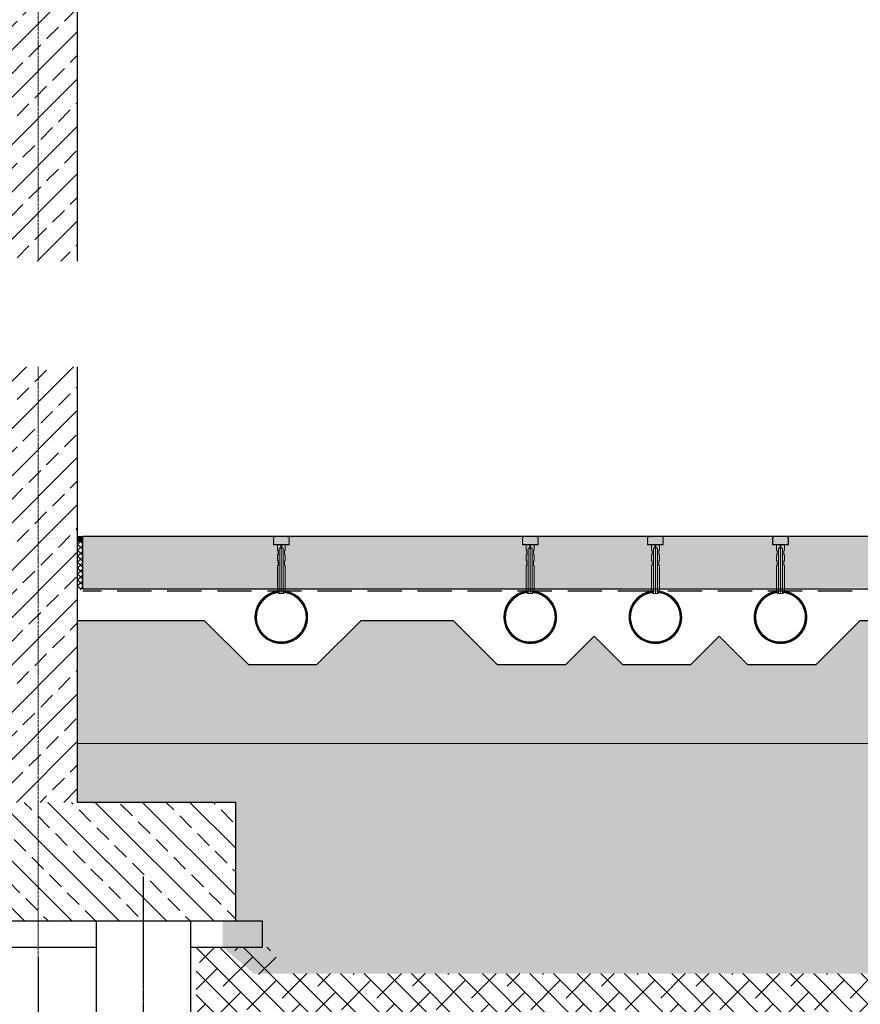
# Model space of a CAD drawing. Header units: millimetres. Extents: x -374129 to 1163271, y -112652 to 695637.
# Tile 236 of 256: x 63950 to 67141, y 29695 to 33433. Entities that reach past the tile are written whole.
import ezdxf
from ezdxf import colors
from ezdxf.entities.mleader import LeaderData, LeaderLine
from ezdxf.math import Vec2, Vec3

# ---------------------------------------------------------------- set-up
doc = ezdxf.new("R2010")
doc.units = ezdxf.units.MM
doc.header["$PDMODE"] = 4
for name, pattern in [('ACAD_ISO04W100', [30, 24, -3, 0, -3]), ('rcad - -', [9.5, 6.5, -3]), ('rcad -.-', [18, 12, -3, 0, -3])]:
    doc.linetypes.add(name, pattern=pattern)
for name, color, linetype, lineweight in [('--GT_Podbeton', 8, 'Continuous', 9), ('A_DYSZA', 252, 'Continuous', 15), ('A_Hatch_konstrukcja', 252, 'Continuous', 5), ('A_profile ocynk', 252, 'Continuous', 9), ('KRT_kresk', 252, 'Continuous', 5), ('KRT_osie', 55, 'ACAD_ISO04W100', 18), ('Widoczne (ISO)', 252, 'Continuous', 15)]:
    doc.layers.add(name, color=color, linetype=linetype, lineweight=lineweight)
for name, color, linetype in [('KRT_fund', 3, 'Continuous'), ('KRT_kanaly', 1, 'Continuous'), ('KRT_kreskowanie', 252, 'Continuous'), ('KRT_opisy', 146, 'Continuous'), ('KRT_pale', 7, 'Continuous'), ('KRT_sciany', 2, 'Continuous'), ('KRT_wymiary', 4, 'Continuous')]:
    doc.layers.add(name, color=color, linetype=linetype)
doc.styles.add('WYMIAR', font='romans.shx', dxfattribs={"width": 0.8})
doc.linetypes.add('podbeton', pattern='A,0.3,-0.1,[131,ltypeshp.shx,S=0.1,R=0,X=-0.1,Y=0],-0.1,0.3', length=0.8)
doc.linetypes.add('ZIGZAG', pattern='A,0.0001,-0.2,[131,ltypeshp.shx,S=0.2,R=0,X=-0.2,Y=0],-0.4,[131,ltypeshp.shx,S=0.2,R=180,X=0.2,Y=0],-0.2', length=0.8001)
doc.dimstyles.new('KRT_1-100', dxfattribs={"dimscale": 100, "dimtxt": 2, "dimasz": 1, "dimexe": 0.5, "dimexo": 0, "dimgap": 0.5, "dimtad": 1, "dimdec": 1, "dimrnd": 0.1, "dimzin": 9, "dimdsep": 46, "dimtxsty": 'WYMIAR', "dimblk": 'ARCHTICK', "dimcen": 0.09, "dimdle": 0.5, "dimclrd": 1, "dimclre": 252, "dimclrt": 256, "dimadec": 0, "dimazin": 0, "dimtfac": 1, "dimtdec": 1, "dimtmove": 0, "dimatfit": 3, "dimfxl": 1, "dimtolj": 1, "dimtzin": 0, "dimarcsym": 0})
pattern_1 = [(45, (-369912.688, -167449.684), (-11.22532015, 11.22532015), []), (135, (-369912.688, -167449.684), (-11.22532015, -11.22532015), [])]

# ---------------------------------------------------------------- blocks, each defined once
blk = doc.blocks.new('pal400')
at = {"color": 1, "linetype": 'rcad -.-', "ltscale": 0.2}
blk.add_line((0, -1165), (0, 169.2), dxfattribs=at)
at = {"color": 6, "linetype": 'ZIGZAG'}
for points in [[(-180, 0), (-180, -1165)], [(180, -1165), (180, 0)]]:
    blk.add_lwpolyline(points, dxfattribs=at)
blk = doc.blocks.new('_ArchTick')
at = {"color": 0, "linetype": 'ByBlock', "const_width": 0.15}
blk.add_lwpolyline([(-0.5, -0.5), (0.5, 0.5)], dxfattribs=at)
blk = doc.blocks.new('*D393')
at = {"layer": 'Defpoints', "color": 0, "transparency": 16777216}
for p in [(57720, 29871.2), (64020, 29871.2), (64020, 25561.3)]:
    blk.add_point(p, dxfattribs=at)
at = {"layer": 'KRT_wymiary', "color": 252, "lineweight": -2, "transparency": 16777216}
for p, q in [((57720, 29871.2), (57720, 25511.3)), ((64020, 29871.2), (64020, 25511.3))]:
    blk.add_line(p, q, dxfattribs=at)
at = {"layer": 'KRT_wymiary', "color": 1, "lineweight": -2, "transparency": 16777216}
blk.add_line((57670, 25561.3), (64070, 25561.3), dxfattribs=at)
at = {"layer": 'KRT_wymiary', "color": 1, "lineweight": -2, "transparency": 16777216, "xscale": 100, "yscale": 100, "zscale": 100, "rotation": 180}
blk.add_blockref('_ArchTick', (57720, 25561.3), dxfattribs=at)
at = {"layer": 'KRT_wymiary', "color": 1, "lineweight": -2, "transparency": 16777216, "xscale": 100, "yscale": 100, "zscale": 100}
blk.add_blockref('_ArchTick', (64020, 25561.3), dxfattribs=at)
at = {"layer": 'KRT_wymiary', "transparency": 16777216, "insert": (60870, 25711.3), "char_height": 200, "attachment_point": 5, "style": 'WYMIAR'}
blk.add_mtext('\\A1;6300', dxfattribs=at)
blk = doc.blocks.new('*D394')
at = {"layer": 'Defpoints', "color": 0, "transparency": 16777216}
for p in [(64020, 29871.2), (70320, 29871.2), (70320, 25561.3)]:
    blk.add_point(p, dxfattribs=at)
at = {"layer": 'KRT_wymiary', "color": 252, "lineweight": -2, "transparency": 16777216}
for p, q in [((64020, 29871.2), (64020, 25511.3)), ((70320, 29871.2), (70320, 25511.3))]:
    blk.add_line(p, q, dxfattribs=at)
at = {"layer": 'KRT_wymiary', "color": 1, "lineweight": -2, "transparency": 16777216}
blk.add_line((63970, 25561.3), (70370, 25561.3), dxfattribs=at)
at = {"layer": 'KRT_wymiary', "color": 1, "lineweight": -2, "transparency": 16777216, "xscale": 100, "yscale": 100, "zscale": 100, "rotation": 180}
blk.add_blockref('_ArchTick', (64020, 25561.3), dxfattribs=at)
at = {"layer": 'KRT_wymiary', "color": 1, "lineweight": -2, "transparency": 16777216, "xscale": 100, "yscale": 100, "zscale": 100}
blk.add_blockref('_ArchTick', (70320, 25561.3), dxfattribs=at)
at = {"layer": 'KRT_wymiary', "transparency": 16777216, "insert": (67170, 25711.3), "char_height": 200, "attachment_point": 5, "style": 'WYMIAR'}
blk.add_mtext('\\A1;6300', dxfattribs=at)
blk = doc.blocks.new('dysza_203')
at = {"color": 0, "linetype": 'ByBlock', "lineweight": -2}
for points in [[(-15, -193), (-10, -193), (-10, -203), (-7.5, -203), (-7.5, -31), (-1.5, -28), (-1.5, -18), (-15, -18), (-15, -38), (-12.5, -40.5), (-12.5, -55.5), (-15, -58), (-15, -78), (-12.5, -80.5), (-12.5, -95.5), (-15, -98)], [(15, -193), (10, -193), (10, -203), (7.5, -203), (7.5, -31), (1.5, -28), (1.5, -18), (15, -18), (15, -38), (12.5, -40.5), (12.5, -55.5), (15, -58), (15, -78), (12.5, -80.5), (12.5, -95.5), (15, -98)]]:
    blk.add_lwpolyline(points, close=True, dxfattribs=at)
for points in [[(-7.5, -31), (7.5, -31)], [(-1.5, -18), (1.5, -18)], [(-1.5, -28), (1.5, -28)], [(0, -18), (0, -203)], [(-7.5, -203), (7.5, -203)], [(7.5, -203), (10, -203)]]:
    blk.add_lwpolyline(points, dxfattribs=at)

msp = doc.modelspace()

# ---------------------------------------------------------------- hatches: boundary and pattern name
at = {"layer": 'KRT_kreskowanie'}
h = msp.add_hatch(dxfattribs=at)
h.set_pattern_fill('ANSI33', color=256, scale=20, style=0)
h.set_pattern_definition([(45, (226549.93, -25505.67), (-89.80256, 89.80256), []), (45, (226639.74, -25505.67), (-89.80256, 89.80256), [63.5, -31.75])])
h.paths.add_polyline_path([(63870, 30461.19), (64170, 30461.19), (64170, 36471.19), (64085, 36471.19), (64085, 36711.19), (63950, 36711.19), (63950, 36471.19), (63870, 36471.19)])
h = msp.add_hatch(dxfattribs=at)
h.set_pattern_fill('DOTS2', color=256, scale=10, style=0)
h.paths.add_polyline_path([(60910.16, 31152.3), (60840.82, 31152.3), (60672.99, 30984.47), (60412.99, 30984.47), (60305.49, 31091.97), (60197.99, 30984.47), (59937.99, 30984.47), (59830.49, 31091.97), (59722.99, 30984.47), (59462.99, 30984.47), (59295.16, 31152.3), (58945.82, 31152.3), (58777.99, 30984.47), (58517.99, 30984.47), (58350.16, 31152.3), (57870, 31152.3), (57870, 30684.47), (63870, 30684.47), (63870, 31152.3), (63400.82, 31152.3), (63232.99, 30984.47), (62972.99, 30984.47), (62805.16, 31152.3), (62455.82, 31152.3), (62287.99, 30984.47), (62027.99, 30984.47), (61920.49, 31091.97), (61812.99, 30984.47), (61552.99, 30984.47), (61445.49, 31091.97), (61337.99, 30984.47), (61077.99, 30984.47)])
h.paths.add_polyline_path([(63360.49, 31126.97), (63852.64, 31126.97), (63852.64, 31351.97), (63360.49, 31351.97)], flags=9)
h.paths.add_polyline_path([(67210.16, 31152.3), (67140.82, 31152.3), (66972.99, 30984.47), (66712.99, 30984.47), (66605.49, 31091.97), (66497.99, 30984.47), (66237.99, 30984.47), (66130.49, 31091.97), (66022.99, 30984.47), (65762.99, 30984.47), (65595.16, 31152.3), (65245.82, 31152.3), (65077.99, 30984.47), (64817.99, 30984.47), (64650.16, 31152.3), (64170, 31152.3), (64170, 30684.47), (70170, 30684.47), (70170, 31152.3), (69700.82, 31152.3), (69532.99, 30984.47), (69272.99, 30984.47), (69105.16, 31152.3), (68755.82, 31152.3), (68587.99, 30984.47), (68327.99, 30984.47), (68220.49, 31091.97), (68112.99, 30984.47), (67852.99, 30984.47), (67745.49, 31091.97), (67637.99, 30984.47), (67377.99, 30984.47)])
h.paths.add_polyline_path([(69660.49, 31126.97), (70152.64, 31126.97), (70152.64, 31351.97), (69660.49, 31351.97)], flags=9)
h = msp.add_hatch(dxfattribs=at)
h.set_pattern_fill('ANSI33', color=256, scale=20, angle=90)
h.set_pattern_definition([(135, (-1624606.51, -537793.2), (-89.802561, -89.802561), []), (135, (-1624606.51, -537703.4), (-89.802561, -89.802561), [63.5, -31.75])])
h.paths.add_polyline_path([(63270, 30011.19), (64770, 30011.19), (64770, 30461.19), (63270, 30461.19)])

# ---------------------------------------------------------------- linework, layer by layer
at = {"layer": 'KRT_fund', "color": 1, "linetype": 'podbeton', "ltscale": 5}
for p, q in [((64770, 30011.19), (64870, 30011.19)), ((64870, 30011.19), (64870, 29911.19)), ((63800, 29911.19), (64240.04, 29911.19)), ((64600, 29911.19), (64870, 29911.19))]:
    msp.add_line(p, q, dxfattribs=at)
at = {"layer": 'KRT_fund', "color": 2}
msp.add_lwpolyline([(63870, 30461.19), (63270, 30461.19), (63270, 30011.19), (64770, 30011.19), (64770, 30461.19), (64170, 30461.19)], dxfattribs=at)
at = {"layer": 'KRT_osie', "ltscale": 0.5}
msp.add_line((64020, 37613.84), (64020, 29871.18), dxfattribs=at)
msp.add_line((64020, 37613.84), (64020, 29871.18), dxfattribs=at)
at = {"layer": 'KRT_sciany'}
msp.add_lwpolyline([(64170, 30461.19), (64170, 36471.19)], dxfattribs=at)

# ---------------------------------------------------------------- block references
at = {"layer": 'KRT_pale'}
msp.add_blockref('pal400', (64420.02, 30011.19), dxfattribs=at)

# ---------------------------------------------------------------- next in the draw order: leaders
at = {"layer": 'KRT_opisy', "color": 1}
ml = msp.add_multileader_mtext('Standard', dxfattribs=at)
ml.set_content('\\C54;PIANKA DYLATACYJNA BRZEGOWA 1cm\\PUSZCZELNIENIE MASĄ TRWALEPLASTYCZNĄ ODPORNĄ NA AGRESJĘ CHEMICZNĄ NP.SIKAFLEX PRO 3', style='WYMIAR')
ml.set_leader_properties()
ml.build(insert=Vec2(0, 0))
ml.multileader.update_dxf_attribs({"text_left_attachment_type": 6, "text_right_attachment_type": 6, "dogleg_length": 36, "arrow_head_size": 200, "scale": 100})
ctx = ml.context
ctx.base_point, ctx.scale, ctx.char_height, ctx.arrow_head_size, ctx.landing_gap_size, ctx.plane_origin = Vec3(1022.91, 34569.79, -56.1), 100, 200, 200, 9, Vec3(36065.01, -50311.01, -56.1)
ctx.left_attachment, ctx.right_attachment = 6, 6
notes = []
notes.append((ctx, [(0, (1, 1, 0), (986.91, 34569.79, -56.1), (1, 0), 36, [(1, [(160, 31471.19, -56.1)], 0, [])])]))
ctx.mtext.insert, ctx.mtext.width, ctx.mtext.defined_height, ctx.mtext.flow_direction = Vec3(1031.91, 34809.79, -56.1), 4839.601, 350.11, 5
ctx.mtext.has_bg_fill, ctx.mtext.bg_color, ctx.mtext.bg_scale_factor, ctx.mtext.bg_transparency, ctx.mtext.use_window_bg_color = 1, -1027028792, 1.5, 0, 1
ml = msp.add_multileader_mtext('Standard', dxfattribs=at)
ml.set_content('\\C54;WARSTWY GRUNTU WEDŁUG PROJEKTU WZMOCNIENIA PODŁOŻA:\\P\\pi-3,l3,t3;{\\fSymbol|b0|i0|c2|p18;·^I}nB [Po/Pr] gr.40cm\\P{\\fSymbol|b0|i0|c2|p18;·^I}TŁUCZEŃ, ROZKRUSZ BETONOWY gr.30cm\\P{\\fSymbol|b0|i0|c2|p18;·^I}GRUNT RODZIMY \\fArial|b0|i0|c238|p34;\\W1;G\\fSymbol|b0|i0|c2|p18;p\\fArial|b0|i0|c238|p34;/G\\fSymbol|b0|i0|c2|p18;p\\fArial|b0|i0|c238|p34;z pl/tpl', style='WYMIAR')
ml.set_leader_properties()
ml.build(insert=Vec2(0, 0))
ml.multileader.update_dxf_attribs({"text_left_attachment_type": 6, "text_right_attachment_type": 6, "dogleg_length": 0.36, "arrow_head_size": 200, "scale": 100})
ctx = ml.context
ctx.base_point, ctx.scale, ctx.char_height, ctx.arrow_head_size, ctx.landing_gap_size, ctx.plane_origin = Vec3(-8776.91, 28248.18), 100, 200, 200, 9, Vec3(-44267.87, -53803.79)
ctx.left_attachment, ctx.right_attachment = 6, 6
notes.append((ctx, [(0, (1, 1, 0), (-8812.91, 28248.18), (1, 0), 36, [(1, [(-8812.91, 30621.19)], 0, [])])]))
ctx.mtext.insert, ctx.mtext.width, ctx.mtext.defined_height, ctx.mtext.flow_direction = Vec3(-8767.91, 28503.58), 6873.6004, 1534.23, 5
ctx.mtext.has_bg_fill, ctx.mtext.bg_color, ctx.mtext.bg_scale_factor, ctx.mtext.bg_transparency, ctx.mtext.use_window_bg_color = 1, -1027028792, 1.5, 0, 1
for ctx, leaders in notes:
    for number, flags, end, landing, length, lines in leaders:
        leader = LeaderData()
        leader.index, (leader.has_last_leader_line, leader.has_dogleg_vector, leader.attachment_direction) = number, flags
        leader.last_leader_point, leader.dogleg_vector, leader.dogleg_length = Vec3(end), Vec3(landing), length
        for number, points, colour, breaks in lines:
            line = LeaderLine()
            line.index, line.vertices, line.color, line.breaks = number, Vec3.list(points), colors.encode_raw_color(colour), breaks
            leader.lines.append(line)
        ctx.leaders.append(leader)

# ---------------------------------------------------------------- next in the draw order: dimensions: what is measured, and where the dimension line sits
at = {"layer": 'KRT_wymiary'}
for base, p1, p2, picture, middle in [((64020, 25561.33), (57720, 29871.18), (64020, 29871.18), '*D393', (60870, 25711.33)), ((70320, 25561.33), (64020, 29871.18), (70320, 29871.18), '*D394', (67170, 25711.33))]:
    dim = msp.add_linear_dim(base=base, p1=p1, p2=p2, dimstyle='KRT_1-100', override={"dimtmove": 1}, dxfattribs=at)
    dim.commit()
    dim.dimension.update_dxf_attribs({"geometry": picture, "text_midpoint": middle})

# ---------------------------------------------------------------- next in the draw order: leaders
at = {"layer": 'KRT_opisy', "color": 1}
ml = msp.add_multileader_mtext('Standard', dxfattribs=at)
ml.set_content('\\pxi-3,l3t3,39,44;\\C2;{\\fSymbol|b0|i0|c2|p18;·^I}\\C54;PŁYTA BETONOWA DYLATOWANA C30/37 W8,F150,XD2,XA2,XM1,XF1 ^Igr.20cm\\P    ZBROJONA WŁÓKNAMI POLIMEROWYMI ZBROJONA WŁÓKNAMI POLIMEROWYMI ZBROJONA WŁÓKNAMI POLIMEROWYMI ISTRICE iBETON 39x0.78 W ILOŚCI 3,0kg/m3, \\P{\\fSymbol|b0|i0|c2|p18;·^I}IZOLACJA PRZECIWWILGOCIOWA 2xFOLIA PE \\P    UKŁADANA SZCZELNIE NA ZAKŁAD^I^Igr.2x0.3mm                                                         \\P{\\fSymbol|b0|i0|c2|p18;·^I}PODBETON  C8/10 ^I^Igr.10cm                         \\P{\\fSymbol|b0|i0|c2|p18;·^I}ZAGĘSZCZONY GRUNT NASYPOWY Is>0,98^I^Igr.30cm\\P{\\fSymbol|b0|i0|c2|p18;·^I}ZAGĘSZCZONY GRUNT NASYPOWY Is>=0,97', style='WYMIAR')
ml.set_leader_properties()
ml.build(insert=Vec2(0, 0))
ml.multileader.update_dxf_attribs({"text_left_attachment_type": 6, "text_right_attachment_type": 6, "dogleg_length": 36, "arrow_head_size": 200, "scale": 100})
ctx = ml.context
ctx.base_point, ctx.scale, ctx.char_height, ctx.arrow_head_size, ctx.landing_gap_size, ctx.plane_origin = Vec3(1715.18, 28529.79, -56.1), 100, 200, 200, 9, Vec3(-35836.94, -69206.17, -56.1)
ctx.left_attachment, ctx.right_attachment = 6, 6
notes = []
notes.append((ctx, [(0, (1, 1, 0), (1679.18, 28529.79, -56.1), (1, 0), 36, [(1, [(1159.18, 31458.59, -56.1)], 0, [])])]))
ctx.mtext.insert, ctx.mtext.width, ctx.mtext.defined_height, ctx.mtext.flow_direction = Vec3(1724.18, 28777.41, -56.1), 11614.4681, 280.09, 5
ctx.mtext.has_bg_fill, ctx.mtext.bg_color, ctx.mtext.bg_scale_factor, ctx.mtext.bg_transparency, ctx.mtext.use_window_bg_color = 1, -1027028792, 1.5, 0, 1
for ctx, leaders in notes:
    for number, flags, end, landing, length, lines in leaders:
        leader = LeaderData()
        leader.index, (leader.has_last_leader_line, leader.has_dogleg_vector, leader.attachment_direction) = number, flags
        leader.last_leader_point, leader.dogleg_vector, leader.dogleg_length = Vec3(end), Vec3(landing), length
        for number, points, colour, breaks in lines:
            line = LeaderLine()
            line.index, line.vertices, line.color, line.breaks = number, Vec3.list(points), colors.encode_raw_color(colour), breaks
            leader.lines.append(line)
        ctx.leaders.append(leader)

# ---------------------------------------------------------------- next in the draw order: hatches: boundary and pattern name
at = {"layer": 'KRT_kreskowanie'}
h = msp.add_hatch(dxfattribs=at)
h.set_pattern_fill('GROUT', color=256, scale=10, style=0)
h.set_pattern_definition([(0, (64070.8, 25.4), (12.7, 101.6), [12.7, -88.9]), (0, (64083.5, 63.5), (0, 101.6), [0, -101.6]), (0, (64045.4, 25.4), (38.1, 101.6), [0, -101.6]), (0, (64045.4, 101.6), (101.6, 101.6), [25.4, -177.8]), (0, (64121.6, 38.1), (0, 101.6), [0, -101.6]), (0, (64096.2, 25.4), (25.4, 101.6), [0, -101.6]), (0, (64108.9, 38.1), (0, 101.6), [0, -101.6]), (0, (64058.1, 101.6), (0, 101.6), [0, -101.6])])
h.paths.add_polyline_path([(69720, 30461.19), (70170, 30461.19), (70170, 30684.47), (65759.8, 30684.47), (64170, 30684.47), (64170, 30461.19), (64770, 30461.19), (64770, 30011.19), (64720, 30011.19), (64720, 29911.19), (64838.95, 29811.19), (69277.44, 29811.19), (69470, 29911.19), (69470, 30011.19), (69720, 30011.19)])
h.paths.add_polyline_path([(64810.19, 30433.33), (65621.85, 30433.33), (65621.85, 30433.33)], flags=24)
h = msp.add_hatch(dxfattribs=at)
h.set_pattern_fill('ANSI38', color=256, scale=20, angle=90, style=0)
h.set_pattern_definition([(135, (57740, 5000), (-44.90128, -44.90128), []), (225, (57740, 5000), (-44.90128, -134.70384), [158.75, -95.25])])
h.paths.add_polyline_path([(69427.44, 29811.19), (69620, 29911.19), (69890.04, 29911.19), (69890.04, 28846.21), (64620, 28846.21), (64620, 29911.19), (64890, 29911.19), (64978.81, 29811.19)])

# ---------------------------------------------------------------- next in the draw order: linework, layer by layer
at = {"layer": '--GT_Podbeton'}
msp.add_lwpolyline([(64170, 30684.47), (70170, 30684.47)], dxfattribs=at)
at = {"layer": 'KRT_kanaly', "linetype": 'podbeton', "ltscale": 200}
msp.add_lwpolyline([(66130.49, 31091.97), (66237.99, 30984.47), (66497.99, 30984.47), (66605.49, 31091.97)], dxfattribs=at)

# ---------------------------------------------------------------- next in the draw order: leaders
at = {"layer": 'KRT_opisy', "color": 1}
ml = msp.add_multileader_mtext('Standard', dxfattribs=at)
ml.set_content('\\C54;KANAŁY NAPOWIETRZAJĄCE WEDŁUG PROJEKTU TECHNOLOGICZNEGO', style='WYMIAR')
ml.set_leader_properties()
ml.build(insert=Vec2(0, 0))
ml.multileader.update_dxf_attribs({"text_left_attachment_type": 6, "text_right_attachment_type": 6, "dogleg_length": 36, "arrow_head_size": 200, "scale": 100})
ctx = ml.context
ctx.base_point, ctx.scale, ctx.char_height, ctx.arrow_head_size, ctx.landing_gap_size, ctx.plane_origin = Vec3(958.77, 32175.83, -56.1), 100, 200, 200, 9, Vec3(36846.14, -51485.36, -56.1)
ctx.left_attachment, ctx.right_attachment = 6, 6
notes = []
notes.append((ctx, [(0, (1, 1, 0), (922.77, 32175.83, -56.1), (1, 0), 36, [(1, [(922.99, 31164.47, -56.1)], 0, [])])]))
ctx.mtext.insert, ctx.mtext.width, ctx.mtext.defined_height, ctx.mtext.flow_direction = Vec3(967.77, 32415.83, -56.1), 6873.6004, 350.11, 5
ctx.mtext.has_bg_fill, ctx.mtext.bg_color, ctx.mtext.bg_scale_factor, ctx.mtext.bg_transparency, ctx.mtext.use_window_bg_color = 1, -1027028792, 1.5, 0, 1
ml = msp.add_multileader_mtext('Standard', dxfattribs=at)
ml.set_content('\\C54;ODPROWADZENIE DO STUDZIENKI KANALIZACYJNEJ WG PROJEKTU BRANŻY SANITARNEJ ', style='WYMIAR')
ml.set_leader_properties()
ml.build(insert=Vec2(0, 0))
ml.multileader.update_dxf_attribs({"text_right_attachment_type": 6, "dogleg_length": 0.36, "arrow_head_size": 200, "scale": 100})
ctx = ml.context
ctx.base_point, ctx.scale, ctx.char_height, ctx.arrow_head_size, ctx.landing_gap_size, ctx.plane_origin = Vec3(78326.66, 29383.33), 100, 200, 200, 9, Vec3(43996.88, -52043.13)
ctx.right_attachment, ctx.text_align_type = 6, 2
notes.append((ctx, [(0, (1, 1, 0), (81771.13, 29243.33), (-1, 0), 36, [(1, [(83025.56, 30705)], 0, [])])]))
ctx.mtext.insert, ctx.mtext.width, ctx.mtext.defined_height, ctx.mtext.alignment, ctx.mtext.flow_direction = Vec3(81726.13, 29483.33), 3482.7917, 1400.46, 3, 5
for ctx, leaders in notes:
    for number, flags, end, landing, length, lines in leaders:
        leader = LeaderData()
        leader.index, (leader.has_last_leader_line, leader.has_dogleg_vector, leader.attachment_direction) = number, flags
        leader.last_leader_point, leader.dogleg_vector, leader.dogleg_length = Vec3(end), Vec3(landing), length
        for number, points, colour, breaks in lines:
            line = LeaderLine()
            line.index, line.vertices, line.color, line.breaks = number, Vec3.list(points), colors.encode_raw_color(colour), breaks
            leader.lines.append(line)
        ctx.leaders.append(leader)

# ---------------------------------------------------------------- next in the draw order: hatches: boundary and pattern name
at = {"layer": 'KRT_kresk', "lineweight": 5}
h = msp.add_hatch(dxfattribs=at)
h.set_pattern_fill('DASH', color=256, scale=10, angle=45)
h.set_pattern_definition([(45, (66873.753, 31471.193), (4e-15, 44.90128), [31.75, -31.75])])
h.paths.add_polyline_path([(63849.99, 31281.19), (57890, 31271.19), (57890, 31451.19), (57890, 31471.19), (65349.99, 31461.19), (63849.99, 31461.19)])
h = msp.add_hatch(dxfattribs=at)
h.set_pattern_fill('ANSI37', color=256, scale=0.5)
h.set_pattern_definition([(45, (-369912.6885, -167449.6836), (-1.122532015, 1.122532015), []), (135, (-369912.6885, -167449.6836), (-1.122532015, -1.122532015), [])])
h.paths.add_polyline_path([(64170, 31451.19), (64190, 31451.19), (64190, 31471.19), (64170, 31471.19)])
h = msp.add_hatch(dxfattribs=at)
h.set_pattern_fill('ANSI37', color=256, scale=5)
h.set_pattern_definition(pattern_1)
h.paths.add_polyline_path([(64170, 31270.04), (64190, 31270.04), (64190, 31451.19), (64170, 31451.19)])
h = msp.add_hatch(dxfattribs=at)
h.set_pattern_fill('ANSI37', color=256, scale=5)
h.set_pattern_definition(pattern_1)
h.paths.add_polyline_path([(64170, 31270.04), (64190, 31270.04), (64190, 31451.19), (64170, 31451.19)])
h = msp.add_hatch(dxfattribs=at)
h.set_pattern_fill('DASH', color=256, scale=10, angle=45)
h.set_pattern_definition([(45, (73173.753, 31471.193), (4e-15, 44.90128), [31.75, -31.75])])
h.paths.add_polyline_path([(70149.99, 31281.19), (64190, 31271.19), (64190, 31451.19), (64190, 31471.19), (71649.99, 31461.19), (70149.99, 31461.19)])
at = {"layer": 'Widoczne (ISO)', "transparency": 33554687}
h = msp.add_hatch(dxfattribs=at)
h.set_pattern_fill('ANSI31', color=256, scale=10)
h.set_pattern_definition([(45, (65026.854, 31210.5676), (-0.8838835, 0.8838835), [])])
h.paths.add_polyline_path([(65037.09, 31164.47, -1), (64848.89, 31164.47, -0.3833879), (64933, 31258.04), (64933, 31263.97, 0.3851934), (64842.99, 31164.47, 1), (65042.99, 31164.47, 0.385192), (64952.99, 31263.97), (64952.99, 31258.04, -0.3833692)])
h = msp.add_hatch(dxfattribs=at)
h.set_pattern_fill('ANSI31', color=256, scale=10)
h.set_pattern_definition([(45, (65971.854, 31210.5676), (-0.8838835, 0.8838835), [])])
h.paths.add_polyline_path([(65982.09, 31164.47, -1), (65793.89, 31164.47, -0.3833879), (65878, 31258.04), (65878, 31263.97, 0.3851934), (65787.99, 31164.47, 1), (65987.99, 31164.47, 0.385192), (65897.99, 31263.97), (65897.99, 31258.04, -0.3833692)])
h = msp.add_hatch(dxfattribs=at)
h.set_pattern_fill('ANSI31', color=256, scale=10)
h.set_pattern_definition([(45, (66446.854, 31210.5676), (-0.8838835, 0.8838835), [])])
h.paths.add_polyline_path([(66457.09, 31164.47, -1), (66268.89, 31164.47, -0.3833879), (66353, 31258.04), (66353, 31263.97, 0.3851934), (66262.99, 31164.47, 1), (66462.99, 31164.47, 0.385192), (66372.99, 31263.97), (66372.99, 31258.04, -0.3833692)])
h = msp.add_hatch(dxfattribs=at)
h.set_pattern_fill('ANSI31', color=256, scale=10)
h.set_pattern_definition([(45, (66921.854, 31210.5676), (-0.8838835, 0.8838835), [])])
h.paths.add_polyline_path([(66932.09, 31164.47, -1), (66743.89, 31164.47, -0.3833879), (66828, 31258.04), (66828, 31263.97, 0.3851934), (66737.99, 31164.47, 1), (66937.99, 31164.47, 0.385192), (66847.99, 31263.97), (66847.99, 31258.04, -0.3833692)])

# ---------------------------------------------------------------- next in the draw order: linework, layer by layer
at = {"color": 2}
for p, q in [((70170, 31471.19, -18.47), (64190, 31471.19)), ((70150.2, 31271.19, 43), (64190, 31271.19))]:
    msp.add_line(p, q, dxfattribs=at)
at = {"layer": 'A_DYSZA', "transparency": 33554687}
for centre, radius, start, end in [((64942.99, 31164.47), 100, 95.73457, 84.26515), ((64942.99, 31164.47), 94.1, 96.09512, 83.90114), ((65887.99, 31164.47), 100, 95.73457, 84.26515), ((65887.99, 31164.47), 94.1, 96.09512, 83.90114), ((66362.99, 31164.47), 100, 95.73457, 84.26515), ((66362.99, 31164.47), 94.1, 96.09512, 83.90114), ((66837.99, 31164.47), 100, 95.73457, 84.26515), ((66837.99, 31164.47), 94.1, 96.09512, 83.90114)]:
    msp.add_arc(centre, radius, start, end, dxfattribs=at)
at = {"layer": 'A_Hatch_konstrukcja'}
for centre in [(64942.99, 31164.47), (65887.99, 31164.47), (66362.99, 31164.47), (66837.99, 31164.47)]:
    msp.add_circle(centre, 100, dxfattribs=at)
at = {"layer": 'A_profile ocynk'}
for points in [[(64967.28, 31467.75), (64969.93, 31470.41, -0.6681786), (64972.49, 31469.35), (64972.49, 31459.79, -0.1989124), (64972.35, 31459.43), (64971.64, 31458.73, 0.4142136), (64971.64, 31458.02), (64972.35, 31457.31, -0.1989124), (64972.49, 31456.96), (64972.49, 31452.79, -0.1989124), (64972.35, 31452.43), (64971.64, 31451.73, 0.4142136), (64971.64, 31451.02), (64972.35, 31450.31, -0.1989124), (64972.49, 31449.96), (64972.49, 31445.79, -0.1989124), (64972.35, 31445.43), (64971.64, 31444.73, 0.4142136), (64971.64, 31444.02), (64972.35, 31443.31, -0.1989124), (64972.49, 31442.96), (64972.49, 31440.47, -0.4142136), (64971.99, 31439.97), (64963.21, 31439.97, -0.1989124), (64962.85, 31440.12), (64962.15, 31440.83, 0.1989124), (64961.79, 31440.97), (64956.99, 31440.97, 0.1989124), (64956.64, 31440.83), (64955.93, 31440.12, -0.1989124), (64955.58, 31439.97), (64944.41, 31439.97, -0.1989124), (64944.05, 31440.12), (64943.35, 31440.83, 0.4142136), (64942.64, 31440.83), (64941.93, 31440.12, -0.1989124), (64941.58, 31439.97), (64930.41, 31439.97, -0.1989124), (64930.05, 31440.12), (64929.35, 31440.83, 0.1989124), (64928.99, 31440.97), (64924.19, 31440.97, 0.1989124), (64923.84, 31440.83), (64923.13, 31440.12, -0.1989124), (64922.78, 31439.97), (64913.99, 31439.97, -0.4142136), (64913.49, 31440.47), (64913.49, 31442.96, -0.1989124), (64913.64, 31443.31), (64914.35, 31444.02, 0.4142136), (64914.35, 31444.73), (64913.64, 31445.43, -0.1989124), (64913.49, 31445.79), (64913.49, 31449.96, -0.1989124), (64913.64, 31450.31), (64914.35, 31451.02, 0.4142136), (64914.35, 31451.73), (64913.64, 31452.43, -0.1989124), (64913.49, 31452.79), (64913.49, 31456.96, -0.1989124), (64913.64, 31457.31), (64914.35, 31458.02, 0.4142136), (64914.35, 31458.73), (64913.64, 31459.43, -0.1989124), (64913.49, 31459.79), (64913.49, 31469.35, -0.6681786), (64916.05, 31470.41), (64918.71, 31467.75), (64919.06, 31468.11), (64916.41, 31470.76, 0.6681786), (64912.99, 31469.35), (64912.99, 31459.58, 0.1989124), (64913.14, 31459.23), (64913.64, 31458.73, -0.4142136), (64913.64, 31458.02), (64913.14, 31457.52, 0.1989124), (64912.99, 31457.17), (64912.99, 31452.58, 0.1989124), (64913.14, 31452.23), (64913.64, 31451.73, -0.4142136), (64913.64, 31451.02), (64913.14, 31450.52, 0.1989124), (64912.99, 31450.17), (64912.99, 31445.58, 0.1989124), (64913.14, 31445.23), (64913.64, 31444.73, -0.4142136), (64913.64, 31444.02), (64913.14, 31443.52, 0.1989124), (64912.99, 31443.17), (64912.99, 31439.97, 0.4142136), (64913.49, 31439.47), (64922.99, 31439.47, 0.1989124), (64923.34, 31439.62), (64924.05, 31440.33, -0.1989124), (64924.4, 31440.47), (64928.79, 31440.47, -0.1989124), (64929.14, 31440.33), (64929.85, 31439.62, 0.1989124), (64930.2, 31439.47), (64941.79, 31439.47, 0.1989124), (64942.14, 31439.62), (64942.64, 31440.12, -0.4142136), (64943.35, 31440.12), (64943.85, 31439.62, 0.1989124), (64944.2, 31439.47), (64955.79, 31439.47, 0.1989124), (64956.14, 31439.62), (64956.85, 31440.33, -0.1989124), (64957.2, 31440.47), (64961.59, 31440.47, -0.1989124), (64961.94, 31440.33), (64962.65, 31439.62, 0.1989124), (64963, 31439.47), (64972.49, 31439.47, 0.4142136), (64972.99, 31439.97), (64972.99, 31443.17, 0.1989124), (64972.85, 31443.52), (64972.35, 31444.02, -0.4142136), (64972.35, 31444.73), (64972.85, 31445.23, 0.1989124), (64972.99, 31445.58), (64972.99, 31450.17, 0.1989124), (64972.85, 31450.52), (64972.35, 31451.02, -0.4142136), (64972.35, 31451.73), (64972.85, 31452.23, 0.1989124), (64972.99, 31452.58), (64972.99, 31457.17, 0.1989124), (64972.85, 31457.52), (64972.35, 31458.02, -0.4142136), (64972.35, 31458.73), (64972.85, 31459.23, 0.1989124), (64972.99, 31459.58), (64972.99, 31469.35, 0.6681786), (64969.58, 31470.76), (64966.93, 31468.11)], [(65912.28, 31467.75), (65914.93, 31470.41, -0.6681786), (65917.49, 31469.35), (65917.49, 31459.79, -0.1989124), (65917.35, 31459.43), (65916.64, 31458.73, 0.4142136), (65916.64, 31458.02), (65917.35, 31457.31, -0.1989124), (65917.49, 31456.96), (65917.49, 31452.79, -0.1989124), (65917.35, 31452.43), (65916.64, 31451.73, 0.4142136), (65916.64, 31451.02), (65917.35, 31450.31, -0.1989124), (65917.49, 31449.96), (65917.49, 31445.79, -0.1989124), (65917.35, 31445.43), (65916.64, 31444.73, 0.4142136), (65916.64, 31444.02), (65917.35, 31443.31, -0.1989124), (65917.49, 31442.96), (65917.49, 31440.47, -0.4142136), (65916.99, 31439.97), (65908.21, 31439.97, -0.1989124), (65907.85, 31440.12), (65907.15, 31440.83, 0.1989124), (65906.79, 31440.97), (65901.99, 31440.97, 0.1989124), (65901.64, 31440.83), (65900.93, 31440.12, -0.1989124), (65900.58, 31439.97), (65889.41, 31439.97, -0.1989124), (65889.05, 31440.12), (65888.35, 31440.83, 0.4142136), (65887.64, 31440.83), (65886.93, 31440.12, -0.1989124), (65886.58, 31439.97), (65875.41, 31439.97, -0.1989124), (65875.05, 31440.12), (65874.35, 31440.83, 0.1989124), (65873.99, 31440.97), (65869.19, 31440.97, 0.1989124), (65868.84, 31440.83), (65868.13, 31440.12, -0.1989124), (65867.78, 31439.97), (65858.99, 31439.97, -0.4142136), (65858.49, 31440.47), (65858.49, 31442.96, -0.1989124), (65858.64, 31443.31), (65859.35, 31444.02, 0.4142136), (65859.35, 31444.73), (65858.64, 31445.43, -0.1989124), (65858.49, 31445.79), (65858.49, 31449.96, -0.1989124), (65858.64, 31450.31), (65859.35, 31451.02, 0.4142136), (65859.35, 31451.73), (65858.64, 31452.43, -0.1989124), (65858.49, 31452.79), (65858.49, 31456.96, -0.1989124), (65858.64, 31457.31), (65859.35, 31458.02, 0.4142136), (65859.35, 31458.73), (65858.64, 31459.43, -0.1989124), (65858.49, 31459.79), (65858.49, 31469.35, -0.6681786), (65861.05, 31470.41), (65863.71, 31467.75), (65864.06, 31468.11), (65861.41, 31470.76, 0.6681786), (65857.99, 31469.35), (65857.99, 31459.58, 0.1989124), (65858.14, 31459.23), (65858.64, 31458.73, -0.4142136), (65858.64, 31458.02), (65858.14, 31457.52, 0.1989124), (65857.99, 31457.17), (65857.99, 31452.58, 0.1989124), (65858.14, 31452.23), (65858.64, 31451.73, -0.4142136), (65858.64, 31451.02), (65858.14, 31450.52, 0.1989124), (65857.99, 31450.17), (65857.99, 31445.58, 0.1989124), (65858.14, 31445.23), (65858.64, 31444.73, -0.4142136), (65858.64, 31444.02), (65858.14, 31443.52, 0.1989124), (65857.99, 31443.17), (65857.99, 31439.97, 0.4142136), (65858.49, 31439.47), (65867.99, 31439.47, 0.1989124), (65868.34, 31439.62), (65869.05, 31440.33, -0.1989124), (65869.4, 31440.47), (65873.79, 31440.47, -0.1989124), (65874.14, 31440.33), (65874.85, 31439.62, 0.1989124), (65875.2, 31439.47), (65886.79, 31439.47, 0.1989124), (65887.14, 31439.62), (65887.64, 31440.12, -0.4142136), (65888.35, 31440.12), (65888.85, 31439.62, 0.1989124), (65889.2, 31439.47), (65900.79, 31439.47, 0.1989124), (65901.14, 31439.62), (65901.85, 31440.33, -0.1989124), (65902.2, 31440.47), (65906.59, 31440.47, -0.1989124), (65906.94, 31440.33), (65907.65, 31439.62, 0.1989124), (65908, 31439.47), (65917.49, 31439.47, 0.4142136), (65917.99, 31439.97), (65917.99, 31443.17, 0.1989124), (65917.85, 31443.52), (65917.35, 31444.02, -0.4142136), (65917.35, 31444.73), (65917.85, 31445.23, 0.1989124), (65917.99, 31445.58), (65917.99, 31450.17, 0.1989124), (65917.85, 31450.52), (65917.35, 31451.02, -0.4142136), (65917.35, 31451.73), (65917.85, 31452.23, 0.1989124), (65917.99, 31452.58), (65917.99, 31457.17, 0.1989124), (65917.85, 31457.52), (65917.35, 31458.02, -0.4142136), (65917.35, 31458.73), (65917.85, 31459.23, 0.1989124), (65917.99, 31459.58), (65917.99, 31469.35, 0.6681786), (65914.58, 31470.76), (65911.93, 31468.11)], [(66387.28, 31467.75), (66389.93, 31470.41, -0.6681786), (66392.49, 31469.35), (66392.49, 31459.79, -0.1989124), (66392.35, 31459.43), (66391.64, 31458.73, 0.4142136), (66391.64, 31458.02), (66392.35, 31457.31, -0.1989124), (66392.49, 31456.96), (66392.49, 31452.79, -0.1989124), (66392.35, 31452.43), (66391.64, 31451.73, 0.4142136), (66391.64, 31451.02), (66392.35, 31450.31, -0.1989124), (66392.49, 31449.96), (66392.49, 31445.79, -0.1989124), (66392.35, 31445.43), (66391.64, 31444.73, 0.4142136), (66391.64, 31444.02), (66392.35, 31443.31, -0.1989124), (66392.49, 31442.96), (66392.49, 31440.47, -0.4142136), (66391.99, 31439.97), (66383.21, 31439.97, -0.1989124), (66382.85, 31440.12), (66382.15, 31440.83, 0.1989124), (66381.79, 31440.97), (66376.99, 31440.97, 0.1989124), (66376.64, 31440.83), (66375.93, 31440.12, -0.1989124), (66375.58, 31439.97), (66364.41, 31439.97, -0.1989124), (66364.05, 31440.12), (66363.35, 31440.83, 0.4142136), (66362.64, 31440.83), (66361.93, 31440.12, -0.1989124), (66361.58, 31439.97), (66350.41, 31439.97, -0.1989124), (66350.05, 31440.12), (66349.35, 31440.83, 0.1989124), (66348.99, 31440.97), (66344.19, 31440.97, 0.1989124), (66343.84, 31440.83), (66343.13, 31440.12, -0.1989124), (66342.78, 31439.97), (66333.99, 31439.97, -0.4142136), (66333.49, 31440.47), (66333.49, 31442.96, -0.1989124), (66333.64, 31443.31), (66334.35, 31444.02, 0.4142136), (66334.35, 31444.73), (66333.64, 31445.43, -0.1989124), (66333.49, 31445.79), (66333.49, 31449.96, -0.1989124), (66333.64, 31450.31), (66334.35, 31451.02, 0.4142136), (66334.35, 31451.73), (66333.64, 31452.43, -0.1989124), (66333.49, 31452.79), (66333.49, 31456.96, -0.1989124), (66333.64, 31457.31), (66334.35, 31458.02, 0.4142136), (66334.35, 31458.73), (66333.64, 31459.43, -0.1989124), (66333.49, 31459.79), (66333.49, 31469.35, -0.6681786), (66336.05, 31470.41), (66338.71, 31467.75), (66339.06, 31468.11), (66336.41, 31470.76, 0.6681786), (66332.99, 31469.35), (66332.99, 31459.58, 0.1989124), (66333.14, 31459.23), (66333.64, 31458.73, -0.4142136), (66333.64, 31458.02), (66333.14, 31457.52, 0.1989124), (66332.99, 31457.17), (66332.99, 31452.58, 0.1989124), (66333.14, 31452.23), (66333.64, 31451.73, -0.4142136), (66333.64, 31451.02), (66333.14, 31450.52, 0.1989124), (66332.99, 31450.17), (66332.99, 31445.58, 0.1989124), (66333.14, 31445.23), (66333.64, 31444.73, -0.4142136), (66333.64, 31444.02), (66333.14, 31443.52, 0.1989124), (66332.99, 31443.17), (66332.99, 31439.97, 0.4142136), (66333.49, 31439.47), (66342.99, 31439.47, 0.1989124), (66343.34, 31439.62), (66344.05, 31440.33, -0.1989124), (66344.4, 31440.47), (66348.79, 31440.47, -0.1989124), (66349.14, 31440.33), (66349.85, 31439.62, 0.1989124), (66350.2, 31439.47), (66361.79, 31439.47, 0.1989124), (66362.14, 31439.62), (66362.64, 31440.12, -0.4142136), (66363.35, 31440.12), (66363.85, 31439.62, 0.1989124), (66364.2, 31439.47), (66375.79, 31439.47, 0.1989124), (66376.14, 31439.62), (66376.85, 31440.33, -0.1989124), (66377.2, 31440.47), (66381.59, 31440.47, -0.1989124), (66381.94, 31440.33), (66382.65, 31439.62, 0.1989124), (66383, 31439.47), (66392.49, 31439.47, 0.4142136), (66392.99, 31439.97), (66392.99, 31443.17, 0.1989124), (66392.85, 31443.52), (66392.35, 31444.02, -0.4142136), (66392.35, 31444.73), (66392.85, 31445.23, 0.1989124), (66392.99, 31445.58), (66392.99, 31450.17, 0.1989124), (66392.85, 31450.52), (66392.35, 31451.02, -0.4142136), (66392.35, 31451.73), (66392.85, 31452.23, 0.1989124), (66392.99, 31452.58), (66392.99, 31457.17, 0.1989124), (66392.85, 31457.52), (66392.35, 31458.02, -0.4142136), (66392.35, 31458.73), (66392.85, 31459.23, 0.1989124), (66392.99, 31459.58), (66392.99, 31469.35, 0.6681786), (66389.58, 31470.76), (66386.93, 31468.11)], [(66862.28, 31467.75), (66864.93, 31470.41, -0.6681786), (66867.49, 31469.35), (66867.49, 31459.79, -0.1989124), (66867.35, 31459.43), (66866.64, 31458.73, 0.4142136), (66866.64, 31458.02), (66867.35, 31457.31, -0.1989124), (66867.49, 31456.96), (66867.49, 31452.79, -0.1989124), (66867.35, 31452.43), (66866.64, 31451.73, 0.4142136), (66866.64, 31451.02), (66867.35, 31450.31, -0.1989124), (66867.49, 31449.96), (66867.49, 31445.79, -0.1989124), (66867.35, 31445.43), (66866.64, 31444.73, 0.4142136), (66866.64, 31444.02), (66867.35, 31443.31, -0.1989124), (66867.49, 31442.96), (66867.49, 31440.47, -0.4142136), (66866.99, 31439.97), (66858.21, 31439.97, -0.1989124), (66857.85, 31440.12), (66857.15, 31440.83, 0.1989124), (66856.79, 31440.97), (66851.99, 31440.97, 0.1989124), (66851.64, 31440.83), (66850.93, 31440.12, -0.1989124), (66850.58, 31439.97), (66839.41, 31439.97, -0.1989124), (66839.05, 31440.12), (66838.35, 31440.83, 0.4142136), (66837.64, 31440.83), (66836.93, 31440.12, -0.1989124), (66836.58, 31439.97), (66825.41, 31439.97, -0.1989124), (66825.05, 31440.12), (66824.35, 31440.83, 0.1989124), (66823.99, 31440.97), (66819.19, 31440.97, 0.1989124), (66818.84, 31440.83), (66818.13, 31440.12, -0.1989124), (66817.78, 31439.97), (66808.99, 31439.97, -0.4142136), (66808.49, 31440.47), (66808.49, 31442.96, -0.1989124), (66808.64, 31443.31), (66809.35, 31444.02, 0.4142136), (66809.35, 31444.73), (66808.64, 31445.43, -0.1989124), (66808.49, 31445.79), (66808.49, 31449.96, -0.1989124), (66808.64, 31450.31), (66809.35, 31451.02, 0.4142136), (66809.35, 31451.73), (66808.64, 31452.43, -0.1989124), (66808.49, 31452.79), (66808.49, 31456.96, -0.1989124), (66808.64, 31457.31), (66809.35, 31458.02, 0.4142136), (66809.35, 31458.73), (66808.64, 31459.43, -0.1989124), (66808.49, 31459.79), (66808.49, 31469.35, -0.6681786), (66811.05, 31470.41), (66813.71, 31467.75), (66814.06, 31468.11), (66811.41, 31470.76, 0.6681786), (66807.99, 31469.35), (66807.99, 31459.58, 0.1989124), (66808.14, 31459.23), (66808.64, 31458.73, -0.4142136), (66808.64, 31458.02), (66808.14, 31457.52, 0.1989124), (66807.99, 31457.17), (66807.99, 31452.58, 0.1989124), (66808.14, 31452.23), (66808.64, 31451.73, -0.4142136), (66808.64, 31451.02), (66808.14, 31450.52, 0.1989124), (66807.99, 31450.17), (66807.99, 31445.58, 0.1989124), (66808.14, 31445.23), (66808.64, 31444.73, -0.4142136), (66808.64, 31444.02), (66808.14, 31443.52, 0.1989124), (66807.99, 31443.17), (66807.99, 31439.97, 0.4142136), (66808.49, 31439.47), (66817.99, 31439.47, 0.1989124), (66818.34, 31439.62), (66819.05, 31440.33, -0.1989124), (66819.4, 31440.47), (66823.79, 31440.47, -0.1989124), (66824.14, 31440.33), (66824.85, 31439.62, 0.1989124), (66825.2, 31439.47), (66836.79, 31439.47, 0.1989124), (66837.14, 31439.62), (66837.64, 31440.12, -0.4142136), (66838.35, 31440.12), (66838.85, 31439.62, 0.1989124), (66839.2, 31439.47), (66850.79, 31439.47, 0.1989124), (66851.14, 31439.62), (66851.85, 31440.33, -0.1989124), (66852.2, 31440.47), (66856.59, 31440.47, -0.1989124), (66856.94, 31440.33), (66857.65, 31439.62, 0.1989124), (66858, 31439.47), (66867.49, 31439.47, 0.4142136), (66867.99, 31439.97), (66867.99, 31443.17, 0.1989124), (66867.85, 31443.52), (66867.35, 31444.02, -0.4142136), (66867.35, 31444.73), (66867.85, 31445.23, 0.1989124), (66867.99, 31445.58), (66867.99, 31450.17, 0.1989124), (66867.85, 31450.52), (66867.35, 31451.02, -0.4142136), (66867.35, 31451.73), (66867.85, 31452.23, 0.1989124), (66867.99, 31452.58), (66867.99, 31457.17, 0.1989124), (66867.85, 31457.52), (66867.35, 31458.02, -0.4142136), (66867.35, 31458.73), (66867.85, 31459.23, 0.1989124), (66867.99, 31459.58), (66867.99, 31469.35, 0.6681786), (66864.58, 31470.76), (66861.93, 31468.11)]]:
    msp.add_lwpolyline(points, format="xyb", close=True, dxfattribs=at)
at = {"layer": 'KRT_kanaly'}
msp.add_line((64190, 31271.19, -43.01), (64190, 31471.19, -43.01), dxfattribs=at)
at = {"layer": 'KRT_kanaly', "color": 4, "linetype": 'rcad - -', "ltscale": 20}
msp.add_line((70150.2, 31262.99, 43), (64190, 31263.19), dxfattribs=at)
at = {"layer": 'KRT_kanaly', "linetype": 'podbeton', "ltscale": 200}
for p, q in [((64170, 31152.3, -2.41), (64650.16, 31152.3, -3)), ((65245.82, 31152.3, -3.73), (65595.16, 31152.3, -4.15)), ((67140.82, 31152.3, -6.04), (67210.16, 31152.3, -6.12))]:
    msp.add_line(p, q, dxfattribs=at)
for points in [[(64650.16, 31152.3), (64817.99, 30984.47), (65077.99, 30984.47), (65245.82, 31152.3)], [(65595.16, 31152.3), (65762.99, 30984.47), (66022.99, 30984.47), (66130.49, 31091.97)], [(66605.49, 31091.97), (66712.99, 30984.47), (66972.99, 30984.47), (67140.82, 31152.3)]]:
    msp.add_lwpolyline(points, dxfattribs=at)
at = {"layer": 'KRT_kresk'}
msp.add_lwpolyline([(64170, 31451.19), (64190, 31451.19), (64190, 31471.19), (64170, 31471.19)], close=True, dxfattribs=at)

# ---------------------------------------------------------------- next in the draw order: block references
at = {"layer": 'A_DYSZA'}
for p in [(64942.99, 31457.47), (65887.99, 31457.47), (66362.99, 31457.47), (66837.99, 31457.47)]:
    msp.add_blockref('dysza_203', p, dxfattribs=at)

doc.saveas('drawing.dxf')
